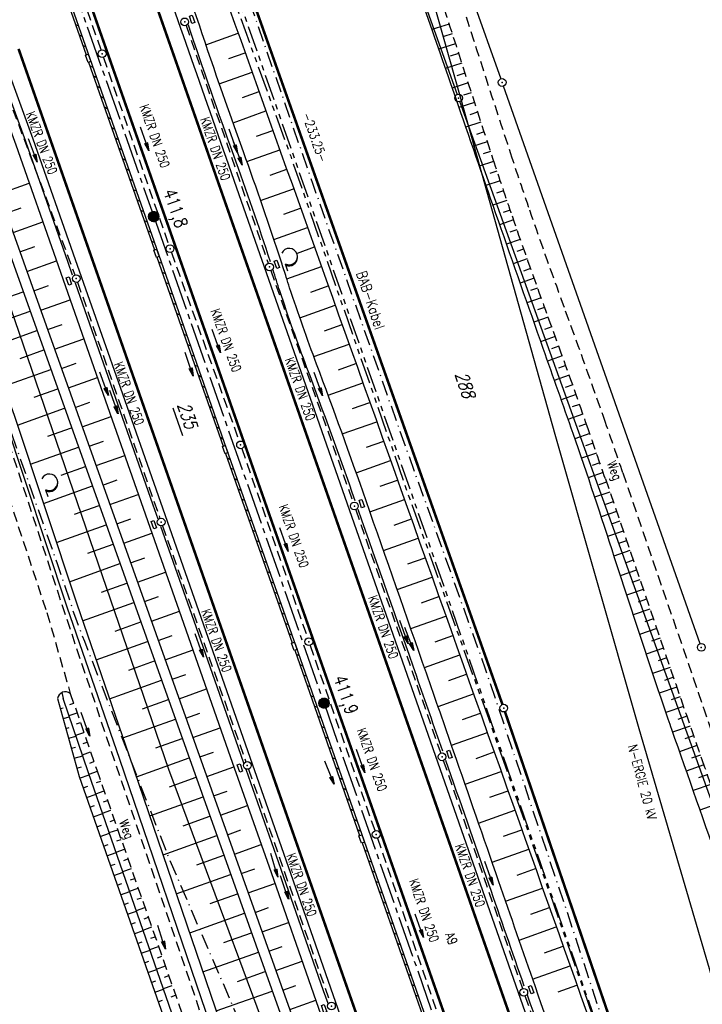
# Model space of a CAD drawing. Extents: x 446740 to 447511, y 442825 to 444215.
# Tile 21 of 94: x 447097 to 447230, y 443316 to 443507. Entities that reach past the tile are written whole.
import ezdxf
from ezdxf.enums import TextEntityAlignment as Align

# ---------------------------------------------------------------- set-up
doc = ezdxf.new("R2010")
doc.units = 0
doc.header["$LTSCALE"] = 2
doc.header["$MEASUREMENT"] = 0
for name, pattern in [('ACAD_ISO03W100', [0.5, 0.25, -0.25]), ('ACHSE', [5.5, 4, -0.5, 0.5, -0.5]), ('AUSGEZOGEN', [0]), ('BAB-FM2', [2.6, 1.5, -0.5, 0.1, -0.5]), ('GESTRICH-X2', [1.5, 1, -0.5]), ('PHANTOMX2', [5, 2.5, -0.5, 0.5, -0.5, 0.5, -0.5]), ('STRICHLINIEX2', [0.5, 0.25, -0.25])]:
    doc.linetypes.add(name, pattern=pattern)
doc.layers.get('0').update_dxf_attribs({"linetype": 'AUSGEZOGEN'})
for name, color, linetype in [('205-ABSTAND', 8, 'AUSGEZOGEN'), ('205-FLSTNR', 8, 'AUSGEZOGEN'), ('205-FLSTNR-BAB', 7, 'AUSGEZOGEN'), ('205-GRENZL', 8, 'AUSGEZOGEN'), ('205-GRENZL-BAB', 7, 'AUSGEZOGEN'), ('205-GRENZP', 8, 'AUSGEZOGEN'), ('205-GRENZP-BAB', 7, 'AUSGEZOGEN'), ('ACHSETOP', 250, 'ACHSE'), ('BAB_FM', 5, 'BAB-FM2'), ('BOESCHG', 250, 'AUSGEZOGEN'), ('DB-Ingenieurbauwerke', 15, 'CONTINUOUS'), ('FBRTOP', 250, 'AUSGEZOGEN'), ('GRABEN', 250, 'AUSGEZOGEN'), ('HEKT_B', 250, 'CONTINUOUS'), ('KANAL', 7, 'GESTRICH-X2'), ('Lichtwellenleiter COLT', 46, 'PHANTOMX2'), ('Lichtwellenleiter GLH', 46, 'PHANTOMX2'), ('MULDE', 250, 'AUSGEZOGEN'), ('PFEIL', 7, 'CONTINUOUS'), ('PFEILTOP', 200, 'AUSGEZOGEN'), ('SCHLITZRINNE', 200, 'AUSGEZOGEN'), ('SCHRIFT', 7, 'AUSGEZOGEN'), ('SCHSYMBOL', 200, 'AUSGEZOGEN'), ('STROMLTG', 4, 'AUSGEZOGEN'), ('TEXTO', 4, 'CONTINUOUS'), ('WALD', 8, 'AUSGEZOGEN'), ('WEG', 250, 'GESTRICH-X2')]:
    doc.layers.add(name, color=color, linetype=linetype)
doc.styles.add('ROMANS', font='romans.shx', dxfattribs={"width": 0.8})

# ---------------------------------------------------------------- blocks, each defined once
blk = doc.blocks.new('*X15')
at = {"color": 0}
for p, q in [((212.23, 257.39), (213.24, 258.4)), ((212.24, 257.33), (213.31, 258.4)), ((212.24, 257.47), (213.17, 258.4)), ((212.24, 257.26), (213.37, 258.39)), ((212.24, 257.55), (213.09, 258.39)), ((212.25, 257.2), (213.43, 258.38)), ((212.26, 257.63), (213, 258.37)), ((212.27, 257.14), (213.49, 258.37)), ((212.28, 257.09), (213.55, 258.35)), ((212.29, 257.73), (212.9, 258.35)), ((212.3, 257.04), (213.6, 258.33)), ((212.32, 256.99), (213.65, 258.31)), ((212.34, 257.86), (212.78, 258.29)), ((212.35, 256.94), (213.69, 258.29)), ((212.37, 256.9), (213.74, 258.26)), ((212.4, 256.85), (213.78, 258.24)), ((212.43, 256.81), (213.83, 258.21)), ((212.46, 256.77), (213.86, 258.18)), ((212.49, 256.73), (213.9, 258.14)), ((212.53, 256.7), (213.94, 258.11)), ((212.56, 256.66), (213.97, 258.07)), ((212.6, 256.63), (214.01, 258.03)), ((212.64, 256.6), (214.04, 257.99)), ((212.68, 256.57), (214.07, 257.95)), ((212.73, 256.54), (214.09, 257.91)), ((212.77, 256.52), (214.12, 257.86)), ((212.82, 256.49), (214.14, 257.82)), ((212.87, 256.47), (214.16, 257.77)), ((212.92, 256.45), (214.18, 257.72)), ((212.97, 256.44), (214.2, 257.66)), ((213.03, 256.42), (214.21, 257.6)), ((213.09, 256.41), (214.22, 257.54)), ((213.16, 256.41), (214.23, 257.48)), ((213.22, 256.4), (214.23, 257.41)), ((213.3, 256.41), (214.23, 257.34)), ((213.38, 256.41), (214.22, 257.26)), ((213.46, 256.43), (214.2, 257.17)), ((213.56, 256.46), (214.18, 257.07)), ((213.69, 256.51), (214.12, 256.95))]:
    blk.add_line(p, q, dxfattribs=at)
blk = doc.blocks.new('SRMAST2')
at = {"color": 0}
blk.add_circle((0, 0), 0.999, dxfattribs=at)
blk.add_point((0, 0), dxfattribs=at)
blk.add_blockref('*X15', (-213.23, -257.4))
blk = doc.blocks.new('GST')
at = {"color": 0}
blk.add_circle((0, 0), 0.75, dxfattribs=at)
blk.add_point((0, 0), dxfattribs=at)
blk = doc.blocks.new('17')
blk.add_lwpolyline([(-0.76, -1.22), (0.75, -1.22), (0.75, -1.8), (-0.76, -1.8)], close=True)
blk.add_blockref('GST', (0, 0))
blk = doc.blocks.new('13')
blk.add_lwpolyline([(0.76, 1.22), (-0.75, 1.22), (-0.75, 1.8), (0.76, 1.8)], close=True)
at = {"rotation": 180}
blk.add_blockref('GST', (0, 0), dxfattribs=at)
blk = doc.blocks.new('PFEIL2')
at = {"color": 0}
for p, q in [((0.88, 0), (-2.4, -0.01)), ((0.88, -0.27), (0.88, 0.28)), ((0.88, 0.28), (2.43, 0.01)), ((0.91, 0.27), (0.88, 0.26)), ((0.97, 0.26), (0.88, 0.25)), ((1.02, 0.25), (0.88, 0.23)), ((1.07, 0.24), (0.88, 0.21)), ((1.13, 0.23), (0.88, 0.19)), ((1.18, 0.22), (0.88, 0.17)), ((1.24, 0.21), (0.88, 0.15)), ((1.29, 0.21), (0.88, 0.14)), ((1.34, 0.2), (0.88, 0.12)), ((1.4, 0.19), (0.88, 0.1)), ((1.45, 0.18), (0.88, 0.08)), ((1.51, 0.17), (0.88, 0.06)), ((1.56, 0.16), (0.88, 0.04)), ((1.61, 0.15), (0.88, 0.02)), ((1.67, 0.14), (0.88, 0.01)), ((1.72, 0.13), (0.88, -0.01)), ((1.78, 0.12), (0.88, -0.03)), ((1.83, 0.11), (0.88, -0.05)), ((1.88, 0.1), (0.88, -0.07)), ((1.94, 0.09), (0.88, -0.09)), ((2.05, 0.08), (0.88, -0.12)), ((1.99, 0.08), (0.88, -0.11)), ((2.1, 0.07), (0.88, -0.14)), ((2.15, 0.06), (0.88, -0.16)), ((2.21, 0.05), (0.88, -0.18)), ((2.26, 0.04), (0.88, -0.2)), ((2.32, 0.03), (0.88, -0.22)), ((2.37, 0.02), (0.88, -0.23)), ((2.42, 0.01), (0.88, -0.25)), ((2.43, 0.01), (0.88, -0.27))]:
    blk.add_line(p, q, dxfattribs=at)
blk = doc.blocks.new('LW')
at = {"color": 0}
blk.add_line((1.18, 0), (2.58, 0), dxfattribs=at)
for centre, radius, start, end in [((0.07, 1.19), 1.6, 312.7202, 226.7249), ((0.17, 1.08), 1.68, 321.1992, 68.9844), ((0.08, 1.13), 1.67, 319.2916, 65.2101)]:
    blk.add_arc(centre, radius, start, end, dxfattribs=at)

msp = doc.modelspace()

# ---------------------------------------------------------------- linework, layer by layer
at = {"layer": '205-FLSTNR-BAB'}
msp.add_line((447127.07, 443431.42), (447128.96, 443426.03), dxfattribs=at)
at = {"layer": '205-GRENZL'}
for p, q in [((447123.57, 443655.7), (447182.24, 443492.21)), ((447154.03, 443598), (447190.69, 443495.22)), ((447229.32, 443385.64), (447191.19, 443493.8)), ((447236.84, 443340.38), (447182.74, 443490.79))]:
    msp.add_line(p, q, dxfattribs=at)
at = {"layer": '205-GRENZL-BAB', "const_width": 0.5, "flags": 128}
for points in [[(447113.59, 443592.28), (447191, 443373.85)], [(447242.08, 443224.34), (447191.49, 443372.43)]]:
    msp.add_lwpolyline(points, dxfattribs=at)
at = {"layer": '205-GRENZL-BAB', "flags": 128}
for points in [[(447126.27, 443361.21), (447058.59, 443558.76)], [(447176.84, 443225.15), (447126.27, 443361.21)]]:
    msp.add_lwpolyline(points, dxfattribs=at)
at = {"layer": 'ACHSETOP', "color": 0}
msp.add_lwpolyline([(447106.84, 443515.68), (447123.36, 443468.49), (447156.39, 443374.1), (447181.17, 443303.31), (447222.46, 443185.33), (447230.72, 443161.73), (447238.98, 443138.14), (447247.24, 443114.54), (447247.53, 443113.71), (447255.36, 443090.9), (447263.19, 443067.15), (447270.72, 443043.32), (447277.96, 443019.39), (447284.9, 442995.37), (447291.54, 442971.27), (447297.88, 442947.08), (447303.92, 442922.83), (447309.66, 442898.49), (447310.78, 442893.51)], dxfattribs=at)
at = {"layer": 'BAB_FM', "flags": 128}
for points in [[(447114.7, 443588.91), (447121.34, 443569.44), (447137.75, 443522.21), (447154.15, 443474.98), (447170.77, 443427.82), (447187.66, 443380.76), (447203.59, 443333.36), (447219.18, 443285.84), (447235.93, 443231.84), (447237.71, 443226.64), (447245.84, 443211.36), (447245.16, 443204.78), (447247.06, 443198.13), (447267.47, 443143.82), (447285.53, 443091.84), (447287.85, 443084.34)], [(447041.09, 443572.53), (447059.62, 443523.41), (447073.19, 443487.89), (447078.81, 443472.96), (447089.52, 443444.22), (447100.85, 443411.87), (447104.63, 443401.17), (447108.16, 443390.66), (447109.91, 443386.11), (447112.79, 443378.7), (447114.65, 443373.89), (447126.29, 443344.06), (447146.09, 443298.15), (447163.6, 443251.32), (447168.8, 443236.26), (447170.93, 443232.91), (447173.17, 443230.78), (447174.5, 443228.82), (447177.14, 443201.34), (447178.75, 443201.5)]]:
    msp.add_lwpolyline(points, dxfattribs=at)
at = {"layer": 'BOESCHG'}
for p, q in [((447180.65, 443505.84), (447177.3, 443504.77)), ((447133.49, 443501.81), (447139.75, 443504.05)), ((447181.26, 443503.94), (447179.61, 443503.41)), ((447181.87, 443502.04), (447178.61, 443500.98)), ((447137.94, 443499.15), (447141.09, 443500.28)), ((447182.49, 443500.13), (447180.87, 443499.61)), ((447183.1, 443498.23), (447179.91, 443497.2)), ((447136.08, 443494.24), (447142.44, 443496.51)), ((447183.72, 443496.33), (447182.14, 443495.82)), ((447184.33, 443494.42), (447181.22, 443493.42)), ((447140.59, 443491.61), (447143.78, 443492.75)), ((447184.95, 443492.52), (447183.42, 443492.02)), ((447185.57, 443490.62), (447182.54, 443489.63)), ((447138.74, 443486.7), (447145.13, 443488.98)), ((447186.19, 443488.72), (447184.69, 443488.23)), ((447186.81, 443486.82), (447183.85, 443485.85)), ((447143.28, 443484.07), (447146.47, 443485.21)), ((447187.43, 443484.91), (447185.97, 443484.44)), ((447188.05, 443483.01), (447185.16, 443482.07)), ((447141.44, 443479.17), (447147.82, 443481.44)), ((447188.67, 443481.11), (447187.25, 443480.65)), ((447189.29, 443479.21), (447186.48, 443478.29)), ((447145.97, 443476.54), (447149.16, 443477.68)), ((447189.92, 443477.31), (447188.53, 443476.85)), ((447190.55, 443475.41), (447187.8, 443474.5)), ((447093.38, 443472.94), (447099.2, 443475.01)), ((447144.1, 443471.62), (447150.5, 443473.91)), ((447191.19, 443473.52), (447189.83, 443473.06)), ((447191.83, 443471.62), (447189.13, 443470.7)), ((447094.72, 443469.17), (447097.62, 443470.2)), ((447148.62, 443468.99), (447151.85, 443470.14)), ((447192.47, 443469.73), (447191.13, 443469.27)), ((447193.13, 443467.84), (447190.45, 443466.91)), ((447096.06, 443465.4), (447101.85, 443467.46)), ((447146.67, 443464.05), (447153.19, 443466.37)), ((447193.78, 443465.95), (447192.45, 443465.49)), ((447194.44, 443464.06), (447191.78, 443463.13)), ((447097.4, 443461.63), (447100.29, 443462.66)), ((447151.23, 443461.43), (447154.54, 443462.61)), ((447195.11, 443462.18), (447193.77, 443461.71)), ((447195.77, 443460.29), (447193.1, 443459.34)), ((447098.75, 443457.86), (447104.5, 443459.91)), ((447149.16, 443456.44), (447155.88, 443458.84)), ((447196.44, 443458.41), (447195.1, 443457.93)), ((447197.12, 443456.52), (447194.43, 443455.56)), ((447100.09, 443454.09), (447102.95, 443455.11)), ((447153.81, 443453.86), (447157.22, 443455.07)), ((447197.8, 443454.64), (447196.45, 443454.15)), ((447088.84, 443450.65), (447098.03, 443453.92)), ((447101.43, 443450.33), (447107.14, 443452.36)), ((447198.48, 443452.76), (447195.76, 443451.77)), ((447151.7, 443448.86), (447158.56, 443451.3)), ((447199.17, 443450.88), (447197.79, 443450.38)), ((447094.78, 443448.52), (447099.37, 443450.15)), ((447199.86, 443449.01), (447197.09, 443447.99)), ((447102.77, 443446.56), (447105.62, 443447.57)), ((447156.47, 443446.31), (447159.91, 443447.54)), ((447200.55, 443447.13), (447199.15, 443446.62)), ((447091.54, 443443.12), (447100.71, 443446.38)), ((447104.11, 443442.79), (447109.79, 443444.81)), ((447201.23, 443445.25), (447198.41, 443444.22)), ((447154.41, 443441.33), (447161.25, 443443.77)), ((447201.92, 443443.37), (447200.5, 443442.86)), ((447097.48, 443440.99), (447102.05, 443442.62)), ((447202.6, 443441.49), (447199.74, 443440.46)), ((447105.45, 443439.02), (447108.28, 443440.03)), ((447159.2, 443438.79), (447162.59, 443440)), ((447203.28, 443439.61), (447201.84, 443439.09)), ((447094.25, 443435.59), (447103.4, 443438.85)), ((447106.8, 443435.25), (447112.44, 443437.26)), ((447203.95, 443437.73), (447201.06, 443436.69)), ((447157.2, 443433.83), (447163.93, 443436.23)), ((447204.62, 443435.84), (447203.17, 443435.33)), ((447100.17, 443433.45), (447104.74, 443435.08)), ((447205.29, 443433.96), (447202.38, 443432.93)), ((447108.14, 443431.48), (447110.95, 443432.49)), ((447161.93, 443431.27), (447165.28, 443432.46)), ((447205.96, 443432.07), (447204.5, 443431.56)), ((447096.91, 443428.04), (447106.08, 443431.31)), ((447109.48, 443427.72), (447115.08, 443429.71)), ((447206.62, 443430.19), (447203.69, 443429.16)), ((447102.79, 443425.9), (447107.42, 443427.54)), ((447159.94, 443426.32), (447166.62, 443428.69)), ((447207.28, 443428.3), (447205.81, 443427.79)), ((447207.93, 443426.41), (447205.01, 443425.39)), ((447099.43, 443420.45), (447108.76, 443423.77)), ((447110.82, 443423.95), (447113.61, 443424.94)), ((447164.63, 443423.74), (447167.96, 443424.93)), ((447208.59, 443424.52), (447207.12, 443424.01)), ((447112.16, 443420.18), (447117.72, 443422.16)), ((447209.24, 443422.63), (447206.31, 443421.62)), ((447105.4, 443418.33), (447110.11, 443420.01)), ((447162.64, 443418.79), (447169.3, 443421.16)), ((447209.89, 443420.74), (447208.42, 443420.23)), ((447210.54, 443418.84), (447207.6, 443417.83)), ((447101.95, 443412.86), (447111.45, 443416.24)), ((447113.51, 443416.41), (447116.28, 443417.4)), ((447167.31, 443416.2), (447170.64, 443417.39)), ((447211.19, 443416.95), (447209.71, 443416.45)), ((447114.85, 443412.64), (447120.37, 443414.61)), ((447211.84, 443415.06), (447208.87, 443414.04)), ((447108, 443410.76), (447112.79, 443412.47)), ((447165.3, 443411.24), (447171.99, 443413.62)), ((447212.49, 443413.17), (447211, 443412.66)), ((447213.14, 443411.28), (447210.14, 443410.25)), ((447104.47, 443405.26), (447114.13, 443408.7)), ((447116.19, 443408.88), (447118.94, 443409.86)), ((447169.97, 443408.66), (447173.33, 443409.85)), ((447213.78, 443409.38), (447212.27, 443408.87)), ((447097.63, 443406.75), (447097.63, 443406.75)), ((447117.53, 443405.11), (447123.02, 443407.06)), ((447214.43, 443407.49), (447211.38, 443406.45)), ((447098.26, 443404.85), (447098.26, 443404.85)), ((447110.6, 443403.2), (447115.47, 443404.93)), ((447167.94, 443403.69), (447174.67, 443406.08)), ((447215.08, 443405.6), (447213.54, 443405.07)), ((447098.89, 443402.95), (447098.89, 443402.95)), ((447215.73, 443403.71), (447212.62, 443402.64)), ((447099.52, 443401.05), (447099.52, 443401.05)), ((447106.99, 443397.67), (447116.81, 443401.17)), ((447118.87, 443401.34), (447121.61, 443402.31)), ((447172.63, 443401.12), (447176.01, 443402.32)), ((447216.38, 443401.82), (447214.8, 443401.28)), ((447100.15, 443399.15), (447100.15, 443399.15)), ((447120.22, 443397.57), (447125.67, 443399.52)), ((447217.03, 443399.93), (447213.85, 443398.83)), ((447100.77, 443397.25), (447100.77, 443397.25)), ((447113.2, 443395.63), (447118.16, 443397.4)), ((447170.58, 443396.14), (447177.35, 443398.55)), ((447217.68, 443398.03), (447216.07, 443397.48)), ((447101.4, 443395.35), (447101.4, 443395.35)), ((447218.32, 443396.14), (447215.08, 443395.03)), ((447102.03, 443393.45), (447102.03, 443393.46)), ((447109.55, 443390.09), (447119.5, 443393.63)), ((447121.56, 443393.8), (447124.28, 443394.77)), ((447175.29, 443393.57), (447178.69, 443394.78)), ((447218.97, 443394.25), (447217.34, 443393.69)), ((447102.65, 443391.55), (447102.65, 443391.56)), ((447122.9, 443390.03), (447128.33, 443391.97)), ((447219.62, 443392.36), (447216.33, 443391.23)), ((447103.21, 443389.63), (447103.21, 443389.63)), ((447115.85, 443388.08), (447120.84, 443389.86)), ((447173.22, 443388.59), (447180.03, 443391.01)), ((447220.27, 443390.47), (447218.61, 443389.9)), ((447103.77, 443387.71), (447103.77, 443387.71)), ((447220.92, 443388.57), (447217.59, 443387.43)), ((447104.33, 443385.79), (447104.33, 443385.79)), ((447112.17, 443382.53), (447122.18, 443386.09)), ((447124.24, 443386.27), (447126.95, 443387.23)), ((447177.95, 443386.03), (447181.37, 443387.24)), ((447221.57, 443386.68), (447219.89, 443386.11)), ((447104.89, 443383.87), (447104.89, 443383.87)), ((447125.58, 443382.5), (447130.98, 443384.42)), ((447222.22, 443384.79), (447218.85, 443383.63)), ((447105.44, 443381.95), (447105.45, 443381.95)), ((447118.5, 443380.53), (447123.52, 443382.32)), ((447175.86, 443381.04), (447182.71, 443383.47)), ((447222.87, 443382.9), (447221.18, 443382.32)), ((447106, 443380.03), (447106, 443380.03)), ((447223.52, 443381.01), (447220.12, 443379.84)), ((447106.56, 443378.11), (447106.56, 443378.11)), ((447114.78, 443374.96), (447124.87, 443378.56)), ((447126.92, 443378.73), (447129.61, 443379.69)), ((447180.61, 443378.48), (447184.05, 443379.7)), ((447224.17, 443379.12), (447222.46, 443378.53)), ((447105.55, 443376.16), (447105.8, 443375)), ((447107.12, 443376.19), (447107.12, 443376.19)), ((447128.27, 443374.96), (447133.62, 443376.87)), ((447224.82, 443377.22), (447221.4, 443376.05)), ((447107.06, 443373.84), (447107.83, 443374.11)), ((447107.76, 443374.3), (447107.77, 443374.3)), ((447121.15, 443372.99), (447126.21, 443374.79)), ((447178.5, 443373.48), (447185.39, 443375.93)), ((447225.47, 443375.33), (447223.75, 443374.74)), ((447105.26, 443373.07), (447105.81, 443373.22)), ((447106.93, 443371.68), (447108.49, 443372.22)), ((447108.42, 443372.41), (447108.42, 443372.41)), ((447129.61, 443371.19), (447132.27, 443372.14)), ((447183.27, 443370.94), (447186.73, 443372.17)), ((447226.12, 443373.44), (447222.69, 443372.26)), ((447105.79, 443371.14), (447107.01, 443371.47)), ((447108.36, 443370.06), (447109.14, 443370.33)), ((447109.07, 443370.52), (447109.08, 443370.52)), ((447117.39, 443367.4), (447127.55, 443371.02)), ((447226.77, 443371.55), (447225.05, 443370.96)), ((447106.32, 443369.21), (447106.98, 443369.39)), ((447108.23, 443367.9), (447109.8, 443368.44)), ((447109.73, 443368.63), (447109.73, 443368.63)), ((447130.95, 443367.43), (447136.26, 443369.32)), ((447181.13, 443365.93), (447188.07, 443368.4)), ((447227.42, 443369.66), (447224, 443368.48)), ((447106.85, 443367.28), (447108.3, 443367.68)), ((447109.66, 443366.28), (447110.45, 443366.55)), ((447110.38, 443366.74), (447110.39, 443366.74)), ((447123.79, 443365.44), (447128.89, 443367.25)), ((447228.07, 443367.77), (447226.37, 443367.18)), ((447107.38, 443365.35), (447108.16, 443365.57)), ((447109.52, 443364.11), (447111.11, 443364.66)), ((447111.04, 443364.85), (447111.04, 443364.85)), ((447132.29, 443363.66), (447134.94, 443364.6)), ((447185.92, 443363.39), (447189.41, 443364.63)), ((447228.73, 443365.88), (447225.32, 443364.69)), ((447107.91, 443363.42), (447109.59, 443363.89)), ((447110.96, 443362.49), (447111.76, 443362.77)), ((447111.7, 443362.96), (447111.7, 443362.96)), ((447119.99, 443359.84), (447130.23, 443363.48)), ((447229.39, 443363.99), (447227.69, 443363.4)), ((447108.44, 443361.5), (447109.34, 443361.74)), ((447110.81, 443360.32), (447112.42, 443360.88)), ((447112.35, 443361.07), (447112.35, 443361.07)), ((447133.63, 443359.89), (447138.91, 443361.77)), ((447183.75, 443358.37), (447190.75, 443360.86)), ((447230.06, 443362.11), (447226.65, 443360.91)), ((447108.99, 443359.57), (447110.84, 443360.22)), ((447112.27, 443358.71), (447113.08, 443359)), ((447113.01, 443359.18), (447113.01, 443359.18)), ((447126.43, 443357.88), (447131.57, 443359.72)), ((447230.72, 443360.22), (447229.01, 443359.62)), ((447109.66, 443357.69), (447110.58, 443358.01)), ((447112.12, 443356.54), (447113.74, 443357.11)), ((447113.67, 443357.29), (447113.67, 443357.3)), ((447134.98, 443356.12), (447137.6, 443357.06)), ((447188.58, 443355.84), (447192.09, 443357.09)), ((447231.39, 443358.33), (447227.97, 443357.13)), ((447110.32, 443355.8), (447112.16, 443356.44)), ((447113.59, 443354.94), (447114.4, 443355.22)), ((447114.33, 443355.41), (447114.33, 443355.41)), ((447122.57, 443352.26), (447132.92, 443355.95)), ((447110.98, 443353.91), (447111.9, 443354.23)), ((447113.43, 443352.76), (447115.06, 443353.33)), ((447114.99, 443353.52), (447114.99, 443353.52)), ((447136.32, 443352.35), (447141.56, 443354.22)), ((447186.38, 443350.82), (447193.42, 443353.32)), ((447232.72, 443354.56), (447229.29, 443353.35)), ((447111.64, 443352.03), (447113.47, 443352.67)), ((447114.9, 443351.16), (447115.72, 443351.44)), ((447115.65, 443351.63), (447115.65, 443351.63)), ((447129.06, 443350.33), (447134.26, 443352.18)), ((447112.3, 443350.14), (447113.21, 443350.46)), ((447114.74, 443348.98), (447116.38, 443349.56)), ((447116.31, 443349.74), (447116.31, 443349.74)), ((447137.66, 443348.58), (447140.27, 443349.51)), ((447191.23, 443348.29), (447194.76, 443349.55)), ((447112.96, 443348.25), (447114.78, 443348.89)), ((447116.22, 443347.38), (447117.04, 443347.67)), ((447116.97, 443347.85), (447116.97, 443347.86)), ((447125.16, 443344.69), (447135.6, 443348.41)), ((447113.63, 443346.36), (447114.53, 443346.68)), ((447116.05, 443345.2), (447117.7, 443345.78)), ((447117.63, 443345.97), (447117.63, 443345.97)), ((447139, 443344.82), (447144.21, 443346.67)), ((447189, 443343.26), (447196.1, 443345.78)), ((447114.29, 443344.48), (447116.09, 443345.11)), ((447117.53, 443343.6), (447118.36, 443343.89)), ((447118.29, 443344.08), (447118.29, 443344.08)), ((447131.7, 443342.77), (447136.94, 443344.64)), ((447114.95, 443342.59), (447115.85, 443342.9)), ((447117.37, 443341.43), (447119.02, 443342)), ((447118.95, 443342.19), (447118.95, 443342.19)), ((447140.34, 443341.05), (447142.94, 443341.97)), ((447193.87, 443340.74), (447197.44, 443342.01)), ((447115.61, 443340.7), (447117.4, 443341.33)), ((447118.85, 443339.83), (447119.68, 443340.12)), ((447119.61, 443340.3), (447119.61, 443340.3)), ((447127.74, 443337.12), (447138.28, 443340.87)), ((447116.27, 443338.81), (447117.16, 443339.13)), ((447118.68, 443337.65), (447120.34, 443338.23)), ((447120.27, 443338.42), (447120.27, 443338.42)), ((447141.69, 443337.28), (447146.86, 443339.12)), ((447191.61, 443335.7), (447198.78, 443338.24)), ((447116.93, 443336.93), (447118.71, 443337.55)), ((447120.16, 443336.05), (447121, 443336.34)), ((447120.93, 443336.53), (447120.93, 443336.53)), ((447134.33, 443335.22), (447139.63, 443337.11)), ((447117.6, 443335.04), (447118.48, 443335.35)), ((447119.99, 443333.87), (447121.66, 443334.45)), ((447121.59, 443334.64), (447121.59, 443334.64)), ((447143.03, 443333.51), (447145.6, 443334.43)), ((447196.52, 443333.2), (447200.11, 443334.47)), ((447118.26, 443333.15), (447120.02, 443333.77)), ((447121.48, 443332.27), (447122.32, 443332.56)), ((447122.25, 443332.75), (447122.25, 443332.75)), ((447130.33, 443329.55), (447140.97, 443333.34)), ((447118.92, 443331.26), (447119.8, 443331.57)), ((447121.3, 443330.09), (447122.98, 443330.68)), ((447122.91, 443330.86), (447122.91, 443330.86)), ((447144.37, 443329.74), (447149.5, 443331.57)), ((447194.24, 443328.14), (447201.45, 443330.7)), ((447119.58, 443329.38), (447121.33, 443329.99)), ((447122.8, 443328.49), (447123.64, 443328.79)), ((447123.57, 443328.97), (447123.57, 443328.98)), ((447136.96, 443327.67), (447142.31, 443329.57)), ((447120.24, 443327.49), (447121.11, 443327.8)), ((447122.61, 443326.31), (447124.3, 443326.9)), ((447124.23, 443327.09), (447124.23, 443327.09)), ((447145.71, 443325.98), (447148.26, 443326.88)), ((447199.17, 443325.65), (447202.79, 443326.93)), ((447120.9, 443325.6), (447122.64, 443326.21)), ((447124.11, 443324.72), (447124.96, 443325.01)), ((447124.89, 443325.2), (447124.89, 443325.2)), ((447132.91, 443321.98), (447143.65, 443325.8)), ((447121.57, 443323.71), (447122.43, 443324.02)), ((447123.92, 443322.53), (447125.62, 443323.12)), ((447125.55, 443323.31), (447125.55, 443323.31)), ((447147.05, 443322.21), (447152.14, 443324.02)), ((447196.86, 443320.59), (447204.13, 443323.16)), ((447122.23, 443321.83), (447123.95, 443322.43)), ((447125.43, 443320.94), (447126.28, 443321.24)), ((447126.21, 443321.42), (447126.21, 443321.42)), ((447139.6, 443320.11), (447144.99, 443322.03)), ((447122.89, 443319.94), (447123.75, 443320.24)), ((447123.55, 443318.05), (447125.26, 443318.65)), ((447125.23, 443318.75), (447126.94, 443319.35)), ((447126.87, 443319.54), (447126.87, 443319.54)), ((447148.39, 443318.44), (447150.93, 443319.34)), ((447201.82, 443318.1), (447205.46, 443319.39)), ((447126.74, 443317.16), (447127.6, 443317.46)), ((447127.53, 443317.65), (447127.53, 443317.65)), ((447135.5, 443314.4), (447146.34, 443318.26)), ((447124.21, 443316.16), (447125.07, 443316.46)), ((447128.19, 443315.76), (447128.19, 443315.76)), ((447149.74, 443314.67), (447154.78, 443316.47))]:
    msp.add_line(p, q, dxfattribs=at)
at = {"layer": 'BOESCHG', "flags": 128}
for points in [[(447076.72, 443674.12, -0.002163), (447086.87, 443651.38, -0.01767), (447088.01, 443648.54, -0.000309), (447121.4, 443555.37, -0.000291), (447156.81, 443456.23, -0.000309), (447195.42, 443347.7, -0.000344), (447229.95, 443250.24, -0.017495), (447230.75, 443247.7, -0.001936), (447237.05, 443224.57)], [(447158.76, 443561.89, -0.004163), (447163.82, 443548.07, -0.010879), (447165.6, 443542.73, -0.003283), (447173.74, 443515.7, 0.011325), (447176.22, 443507.91, 0.000699), (447182.38, 443490.07, 0.000557), (447190.17, 443467.71, 0.000586), (447198.85, 443442.97, -0.000879), (447204.63, 443426.49, -0.005938), (447212.7, 443402.38, 0.004576), (447223.1, 443371.06, 0.001772), (447223.79, 443369.06, 0.000129), (447233.42, 443341.59, 0.006331), (447235.81, 443335.04, 0.002745), (447241.6, 443320.03)]]:
    msp.add_lwpolyline(points, format="xyb", dxfattribs=at)
for points in [[(447061.07, 443559.64), (447071.86, 443527.41), (447149.23, 443310.13), (447155.69, 443292.92), (447173.13, 443238.45), (447175.96, 443235.12)], [(447104.72, 443374.99), (447108.89, 443359.87), (447126.91, 443308.48), (447134.48, 443285.68), (447151.37, 443235.82)]]:
    msp.add_lwpolyline(points, dxfattribs=at)
at = {"layer": 'BOESCHG'}
msp.add_lwpolyline([(447062.64, 443560.93), (447063.01, 443559.76), (447073.75, 443528.05), (447151.12, 443310.8), (447157.57, 443293.63), (447175.98, 443239.39), (447177.71, 443236.56)], dxfattribs=at)
msp.add_arc((447106.24, 443374.79), 1.53, 52.2521, 172.3716, dxfattribs=at)
at = {"layer": 'DB-Ingenieurbauwerke', "linetype": 'ACAD_ISO03W100'}
for centre, major_axis, start_param, end_param in [((432612.54, 439385.81), (-3603.02, 14560.85), -1.563139, -1.537591), ((432617.34, 439386.46), (-3602.04, 14555.89), -1.563155, -1.537607), ((432600.7, 439382.48), (-3603.4, 14560.75), -1.563165, -1.537617)]:
    msp.add_ellipse(centre, major_axis=major_axis, ratio=1, start_param=start_param, end_param=end_param, dxfattribs=at)
at = {"layer": 'DB-Ingenieurbauwerke', "linetype": 'STRICHLINIEX2'}
for major_axis, start_param, end_param in [((-3604.72, 14567.69), -1.56314, -1.537591), ((-3605.04, 14568.84), -1.563142, -1.537593), ((-3601.83, 14553.88), -1.563174, -1.537625)]:
    msp.add_ellipse((432606.62, 439384.14), major_axis=major_axis, ratio=1, start_param=start_param, end_param=end_param, dxfattribs=at)
at = {"layer": 'FBRTOP', "color": 0, "const_width": 0.5}
for points in [[(447118.97, 443523.41, 0), (447120.06, 443520.3, 0.000001), (447128.32, 443496.71, -0.000001), (447136.57, 443473.11), (447169.61, 443378.72), (447194.38, 443307.94), (447235.68, 443189.95, 0.000007), (447239.8, 443178.15, -0.000007), (447243.93, 443166.36), (447252.19, 443142.76, -0.000006), (447256.32, 443130.96, 0.000022), (447260.45, 443119.16, 0.000245), (447260.49, 443119.05, -0.000037), (447260.75, 443118.3, -0.001706), (447263.81, 443109.5, -0.001063), (447268.63, 443095.36, -0.001991), (447272.09, 443084.99, -0.001529), (447276.51, 443071.45, -0.001558), (447280.34, 443059.48, -0.001554), (447284.1, 443047.45, -0.001558)], [(447097.14, 443501.03, 0.000001), (447101.89, 443487.46, -0.000001), (447110.15, 443463.86), (447143.18, 443369.48), (447167.95, 443298.69), (447209.25, 443180.7, 0.000007), (447213.38, 443168.9, -0.000007), (447217.51, 443157.11), (447225.76, 443133.51, -0.000006), (447229.89, 443121.71, 0.000024), (447234.02, 443109.91, 0.00024), (447234.06, 443109.81, -0.000035), (447234.3, 443109.11, -0.001704), (447237.33, 443100.4, -0.001064), (447242.09, 443086.43, -0.001991), (447245.51, 443076.2, -0.001529), (447249.86, 443062.85, -0.001558), (447253.64, 443051.04, -0.001554)]]:
    msp.add_lwpolyline(points, format="xyb", dxfattribs=at)
at = {"layer": 'FBRTOP', "color": 0, "const_width": 0.5, "flags": 128}
msp.add_lwpolyline([(447054.23, 443672.01, -0.000058), (447059.15, 443657.98, -0.000209), (447060.51, 443654.1), (447076.91, 443607.23, -0.00001), (447085.11, 443583.76, 0.00012), (447093.32, 443560.29, 0.000417), (447101.43, 443537.18, -0.000045), (447109.54, 443514.08, -0.00001), (447124.64, 443471.03, -0.000095), (447126.18, 443466.66, -0.000016), (447129.92, 443455.97, -0.000005), (447142.61, 443419.74, -0.000002), (447150.9, 443396.08, 0.000002), (447159.19, 443372.42, 0.000036), (447167.39, 443349.02, -0.000032), (447175.58, 443325.62, -0.000186), (447183.81, 443302.1, 0.000047), (447192.04, 443278.58, 0.000085), (447192.14, 443278.31, 0), (447208.43, 443231.8, 0.000395), (447209.64, 443228.37, 0.000103), (447214.26, 443215.27)], format="xyb", dxfattribs=at)
at = {"layer": 'FBRTOP', "color": 0, "flags": 128}
msp.add_lwpolyline([(447041.12, 443647.93), (447049.5, 443624.23), (447057.64, 443600.76), (447065.84, 443577.21), (447074.08, 443553.72), (447082.36, 443530.36), (447091.33, 443507.06), (447099.91, 443483.61), (447108.15, 443460.15), (447116.43, 443436.52), (447124.64, 443413.08), (447132.94, 443389.49), (447141.15, 443366.03), (447149.45, 443342.39), (447157.67, 443318.88), (447165.87, 443295.39), (447174.16, 443271.82), (447182.37, 443248.37)], dxfattribs=at)
at = {"layer": 'FBRTOP', "color": 0}
for points in [[(447121.6, 443524.97, 0), (447122.89, 443521.3, 0.000001), (447131.15, 443497.7, -0.000001), (447139.41, 443474.1), (447172.44, 443379.72), (447197.21, 443308.93), (447223.28, 443234.83, 0.000007)], [(447237.58, 443193.59), (447238.51, 443190.94, 0.000007), (447242.64, 443179.15, -0.000007), (447246.77, 443167.35), (447255.02, 443143.75, -0.000006), (447259.15, 443131.95, 0.000022), (447263.28, 443120.15, 0.000246), (447263.32, 443120.04, -0.000037), (447263.59, 443119.28, -0.001707), (447266.64, 443110.48, -0.001063), (447271.47, 443096.32, -0.001991), (447274.94, 443085.93, -0.001529), (447279.37, 443072.38, -0.001558), (447283.2, 443060.38, -0.001554), (447286.96, 443048.34, -0.001558)]]:
    msp.add_lwpolyline(points, format="xyb", dxfattribs=at)
at = {"layer": 'GRABEN', "flags": 128}
msp.add_lwpolyline([(447157.96, 443220.26), (447152.95, 443236.28), (447136.31, 443286.33), (447128.57, 443309.13), (447110.72, 443360.58), (447105.8, 443375)], dxfattribs=at)
at = {"layer": 'KANAL'}
for p, q in [((447100.5, 443536.78), (447113.12, 443500.81)), ((447129.62, 443505.56), (447145.56, 443459.44)), ((447090.78, 443503.28), (447108.06, 443457.19)), ((447113.59, 443499.38), (447126.28, 443462.97)), ((447126.78, 443461.56), (447139.94, 443424.91)), ((447146.06, 443458.03), (447162.03, 443413.03)), ((447108.59, 443455.75), (447124.56, 443409.94)), ((447140.44, 443423.5), (447153.19, 443386.75)), ((447162.53, 443411.62), (447179.03, 443364.41)), ((447125.06, 443408.53), (447141.25, 443362.72)), ((447153.69, 443385.31), (447166.25, 443349.34)), ((447179.53, 443362.97), (447194.88, 443318.72)), ((447141.75, 443361.31), (447157.56, 443316.06)), ((447166.75, 443347.91), (447179.19, 443311.59)), ((447195.37, 443317.31), (447211.84, 443270.66))]:
    msp.add_line(p, q, dxfattribs=at)
at = {"layer": 'Lichtwellenleiter COLT', "flags": 128}
msp.add_lwpolyline([(447064.42, 443864.57), (447068.91, 443847.52), (447072.67, 443839.81), (447077.26, 443813.73), (447077.84, 443780.36), (447075.72, 443742.94), (447074.53, 443724.68), (447075.39, 443709.36), (447080.92, 443680.16), (447086.78, 443661.15), (447091.97, 443646.45), (447103.37, 443614.36), (447120.37, 443564.47), (447134.53, 443522.63), (447135.95, 443518.73), (447149.92, 443480.21), (447172.73, 443414.51), (447188.84, 443369.58), (447210.94, 443306.43), (447229.77, 443252.99), (447235.06, 443236.42), (447240.37, 443221.29), (447249.63, 443193.81), (447256.61, 443173.59), (447271.46, 443133.27), (447287.88, 443081.86), (447309.84, 443012.75), (447321.17, 442970.28), (447336.85, 442908.82), (447338.17, 442903.1)], dxfattribs=at)
at = {"layer": 'Lichtwellenleiter GLH', "flags": 128}
msp.add_lwpolyline([(447115.33, 443580.92), (447115.33, 443580.92), (447157.01, 443461.57), (447157.01, 443461.57), (447199.44, 443339.94), (447220.25, 443280.3), (447229.9, 443252.13), (447256.63, 443174.51), (447265.31, 443151.83), (447279.09, 443111.84), (447290.99, 443072.43), (447309.84, 443012.75), (447312.7, 443003.91), (447321.36, 442972.16), (447331.73, 442933.43), (447338.83, 442903.33)], dxfattribs=at)
at = {"layer": 'MULDE'}
for points in [[(447066.1, 443565.8), (447070.75, 443552.54), (447079.05, 443529.14), (447088.03, 443505.82), (447096.59, 443482.42), (447104.82, 443458.98), (447113.1, 443435.36), (447121.31, 443411.91), (447129.61, 443388.33), (447137.82, 443364.86), (447146.12, 443341.22), (447154.34, 443317.71), (447162.55, 443294.22), (447170.83, 443270.65), (447179.04, 443247.22), (447183.65, 443232.73)], [(447051.04, 443549.41), (447063.07, 443515.47), (447075.43, 443482.06), (447094.39, 443429.28), (447106.51, 443392.76), (447116.73, 443363.21), (447134.37, 443311.52), (447142.12, 443287.55), (447158.43, 443239.19), (447161.37, 443227.77)], [(447124.65, 443408.46), (447131.5, 443388.99), (447139.71, 443365.52), (447140.76, 443362.54)]]:
    msp.add_lwpolyline(points, dxfattribs=at)
at = {"layer": 'MULDE', "flags": 128}
msp.add_lwpolyline([(447052.93, 443550.07), (447064.95, 443516.15), (447077.31, 443482.75), (447096.28, 443429.94), (447108.41, 443393.4), (447118.62, 443363.86), (447136.27, 443312.15), (447144.02, 443288.17), (447160.35, 443239.76), (447164.89, 443222.47)], dxfattribs=at)
at = {"layer": 'MULDE'}
for points in [[(447073.68, 443550.27), (447080.93, 443529.83), (447089.9, 443506.52), (447098.47, 443483.1), (447106.71, 443459.65, -0.000131), (447106.71, 443459.64), (447107.56, 443457.21, -0.000068)], [(447229.68, 443230.19, -0.006909), (447227.86, 443232.95, -0.053951), (447227.77, 443233.14, -0.006903), (447223.75, 443244.56, 0.005481), (447218.7, 443259.02, 0.000172), (447215.34, 443268.32, -0.000682), (447214.49, 443270.66, -0.001269), (447206.52, 443293.04, -0.001093), (447197.39, 443319.06, -0.000529), (447190.25, 443339.63, 0.000433), (447181.53, 443364.77, 0.000317), (447176.24, 443379.93, 0.000144), (447164.55, 443413.36, 0.005502), (447154.94, 443439.88, -0.009853), (447149.72, 443454.69, -0.003227), (447149.07, 443456.72, 0.002242), (447148.12, 443459.66, 0.008037), (447140.77, 443481.04, -0.006529), (447131.66, 443507.26, -0.002662), (447124.81, 443528.2, 0.00327)], [(447229.68, 443230.19, -0.006909), (447227.86, 443232.95, -0.053951), (447227.77, 443233.14, -0.006903), (447223.75, 443244.56, 0.005481), (447218.7, 443259.02, 0.000172), (447215.34, 443268.32, -0.000682), (447214.49, 443270.66, -0.001269), (447206.52, 443293.04, -0.001093), (447197.39, 443319.06, -0.000529), (447190.25, 443339.63, 0.000433), (447181.53, 443364.77, 0.000317), (447176.24, 443379.93, 0.000144), (447164.55, 443413.36, 0.005502), (447154.94, 443439.88, -0.009853), (447149.72, 443454.69, -0.003227), (447149.07, 443456.72, 0.002242), (447148.12, 443459.66, 0.008037), (447140.77, 443481.04, -0.006529), (447131.66, 443507.26, -0.002662), (447124.81, 443528.2, 0.00327)], [(447146, 443459.72, 0.007782), (447138.89, 443480.36, -0.006283), (447130.09, 443505.63, -0.002662)], [(447162.44, 443413.36, 0.005366), (447153.07, 443439.18, -0.009853), (447147.82, 443454.06, -0.003227), (447147.16, 443456.11, 0.001542), (447146.52, 443458.13, 0.008037)], [(447108.11, 443455.64), (447114.99, 443436.02, -0.000068), (447114.99, 443436.02), (447123.2, 443412.57), (447124.14, 443409.89)], [(447179.42, 443364.76, 0.000303), (447174.36, 443379.27, 0.000139), (447163.03, 443411.65, 0.005502)], [(447195.23, 443319.19, -0.000508), (447188.36, 443338.98, 0.000413), (447180.03, 443362.99, 0.000317)], [(447141.2, 443361.27), (447148.01, 443341.88), (447156.23, 443318.37, -0.000102), (447156.23, 443318.37), (447157.1, 443315.89)], [(447212.25, 443270.99, -0.001212), (447204.64, 443292.37, -0.001054), (447195.83, 443317.47, -0.000529)]]:
    msp.add_lwpolyline(points, format="xyb", dxfattribs=at)
at = {"layer": 'SCHLITZRINNE'}
for p, q in [((447108.17, 443505.78), (447108.74, 443505.5)), ((447108.87, 443503.78), (447109.44, 443503.5)), ((447109.57, 443501.78), (447110.14, 443501.5)), ((447110.84, 443499.5), (447110.84, 443499.5)), ((447110.97, 443497.77), (447111.54, 443497.5)), ((447111.67, 443495.77), (447112.25, 443495.49)), ((447112.37, 443493.77), (447112.95, 443493.49)), ((447113.07, 443491.77), (447113.65, 443491.49)), ((447113.78, 443489.76), (447114.35, 443489.49)), ((447114.48, 443487.76), (447115.05, 443487.48)), ((447115.18, 443485.76), (447115.75, 443485.48)), ((447115.88, 443483.75), (447116.46, 443483.48)), ((447116.58, 443481.75), (447117.16, 443481.47)), ((447117.28, 443479.75), (447117.86, 443479.47)), ((447117.99, 443477.75), (447118.56, 443477.47)), ((447118.69, 443475.74), (447119.26, 443475.47)), ((447119.39, 443473.74), (447119.97, 443473.46)), ((447120.09, 443471.74), (447120.67, 443471.46)), ((447120.79, 443469.73), (447121.37, 443469.46)), ((447121.5, 443467.73), (447122.07, 443467.45)), ((447122.2, 443465.73), (447122.77, 443465.45)), ((447122.9, 443463.73), (447123.48, 443463.45)), ((447124.3, 443459.72), (447124.88, 443459.44)), ((447125, 443457.72), (447125.58, 443457.44)), ((447125.7, 443455.72), (447126.28, 443455.44)), ((447126.41, 443453.71), (447126.98, 443453.44)), ((447127.11, 443451.71), (447127.68, 443451.44)), ((447127.81, 443449.71), (447128.38, 443449.43)), ((447128.51, 443447.71), (447129.08, 443447.43)), ((447129.21, 443445.71), (447129.78, 443445.43)), ((447129.91, 443443.7), (447130.48, 443443.43)), ((447130.61, 443441.7), (447131.19, 443441.42)), ((447131.31, 443439.7), (447131.89, 443439.42)), ((447132.01, 443437.7), (447132.59, 443437.42)), ((447132.71, 443435.69), (447133.29, 443435.42)), ((447133.41, 443433.69), (447133.99, 443433.41)), ((447134.11, 443431.69), (447134.69, 443431.41)), ((447134.81, 443429.69), (447135.39, 443429.41)), ((447135.52, 443427.69), (447136.09, 443427.41)), ((447136.22, 443425.68), (447136.79, 443425.41)), ((447137.62, 443421.68), (447138.2, 443421.4)), ((447138.32, 443419.67), (447138.9, 443419.4)), ((447139.03, 443417.67), (447139.6, 443417.39)), ((447139.73, 443415.67), (447140.31, 443415.39)), ((447140.43, 443413.66), (447141.01, 443413.39)), ((447141.14, 443411.66), (447141.71, 443411.38)), ((447141.84, 443409.66), (447142.42, 443409.38)), ((447142.54, 443407.65), (447143.12, 443407.38)), ((447143.25, 443405.65), (447143.82, 443405.37)), ((447143.95, 443403.65), (447144.53, 443403.37)), ((447144.65, 443401.64), (447145.23, 443401.36)), ((447145.36, 443399.64), (447145.93, 443399.36)), ((447146.06, 443397.64), (447146.64, 443397.36)), ((447146.76, 443395.63), (447147.34, 443395.35)), ((447147.47, 443393.63), (447148.04, 443393.35)), ((447148.17, 443391.62), (447148.75, 443391.35)), ((447148.87, 443389.62), (447149.45, 443389.34)), ((447149.58, 443387.62), (447150.15, 443387.34)), ((447150.98, 443383.61), (447151.56, 443383.33)), ((447151.68, 443381.61), (447152.26, 443381.33)), ((447152.38, 443379.61), (447152.96, 443379.33)), ((447153.08, 443377.61), (447153.66, 443377.33)), ((447153.78, 443375.6), (447154.36, 443375.33)), ((447154.48, 443373.6), (447155.06, 443373.33)), ((447155.18, 443371.6), (447155.76, 443371.32)), ((447155.88, 443369.6), (447156.46, 443369.32)), ((447156.58, 443367.6), (447157.16, 443367.32)), ((447157.28, 443365.59), (447157.86, 443365.32)), ((447157.98, 443363.59), (447158.56, 443363.32)), ((447158.68, 443361.59), (447159.26, 443361.31)), ((447159.38, 443359.59), (447159.96, 443359.31)), ((447160.08, 443357.59), (447160.66, 443357.31)), ((447160.78, 443355.59), (447161.36, 443355.31)), ((447161.48, 443353.58), (447162.06, 443353.31)), ((447162.18, 443351.58), (447162.76, 443351.3)), ((447162.88, 443349.58), (447163.46, 443349.3)), ((447164.28, 443345.58), (447164.86, 443345.3)), ((447164.98, 443343.57), (447165.56, 443343.3)), ((447165.69, 443341.57), (447166.26, 443341.29)), ((447166.39, 443339.57), (447166.96, 443339.29)), ((447167.09, 443337.57), (447167.66, 443337.29)), ((447167.79, 443335.56), (447168.36, 443335.29)), ((447168.49, 443333.56), (447169.07, 443333.28)), ((447169.19, 443331.56), (447169.77, 443331.28)), ((447169.89, 443329.56), (447170.47, 443329.28)), ((447170.59, 443327.55), (447171.17, 443327.28)), ((447171.3, 443325.55), (447171.87, 443325.27)), ((447172, 443323.55), (447172.57, 443323.27)), ((447172.7, 443321.55), (447173.27, 443321.27)), ((447173.4, 443319.54), (447173.97, 443319.27)), ((447174.1, 443317.54), (447174.68, 443317.26))]:
    msp.add_line(p, q, dxfattribs=at)
at = {"layer": 'SCHLITZRINNE', "flags": 128}
for points in [[(447052.69, 443665.53), (447068.14, 443621.46), (447084.44, 443574.94), (447097.86, 443536.64), (447110.97, 443499.15), (447124.26, 443461.21), (447137.5, 443423.38), (447150.93, 443385.13), (447164.08, 443347.54), (447177.2, 443310.06), (447190.28, 443272.75), (447208.43, 443220.88)], [(447097.66, 443535.83), (447110.24, 443499.86)], [(447110.73, 443498.44), (447123.49, 443462.03)], [(447123.99, 443460.61), (447136.82, 443423.96)], [(447137.31, 443422.55), (447150.22, 443385.79)], [(447150.72, 443384.37), (447163.29, 443348.4)], [(447163.79, 443346.98), (447176.46, 443310.81)]]:
    msp.add_lwpolyline(points, dxfattribs=at)
at = {"layer": 'SCHSYMBOL'}
for points in [[(447110.66, 443500.01), (447111.16, 443498.59), (447110.61, 443498.4), (447110.11, 443499.82)], [(447123.92, 443462.18), (447124.42, 443460.76), (447123.87, 443460.57), (447123.37, 443461.99)], [(447137.24, 443424.11), (447137.74, 443422.7), (447137.19, 443422.5), (447136.69, 443423.92)], [(447150.65, 443385.94), (447151.15, 443384.52), (447150.6, 443384.33), (447150.1, 443385.75)], [(447163.72, 443348.55), (447164.22, 443347.13), (447163.67, 443346.94), (447163.17, 443348.36)]]:
    msp.add_lwpolyline(points, close=True, dxfattribs=at)
at = {"layer": 'STROMLTG', "flags": 128}
msp.add_lwpolyline([(447063.14, 444009.46), (447076.1, 443929.08), (447088.69, 443850.85), (447098.59, 443788.78), (447119.94, 443713.69), (447137.3, 443652.55), (447149.05, 443610.87), (447165.81, 443551.77), (447182.94, 443491.25), (447201.14, 443426.26), (447217.47, 443369.19), (447234.5, 443310.94)], dxfattribs=at)
at = {"layer": 'WEG', "flags": 128}
msp.add_lwpolyline([(447016.66, 443628.7), (447017.56, 443627.3), (447024.22, 443616.4), (447029.72, 443602.93), (447062.41, 443515.36), (447074.9, 443481.42), (447093.73, 443429.14), (447105.78, 443392.47), (447115.76, 443362.82), (447133.47, 443310.91), (447141.52, 443287.34), (447157.92, 443238.51)], dxfattribs=at)
at = {"layer": 'WEG'}
for points in [[(447021.1, 443615.09), (447042.04, 443563.36), (447048.03, 443546.73), (447059.63, 443514.5), (447072.03, 443479.75), (447090.49, 443428.34), (447102.62, 443391.68), (447107.17, 443376)], [(447107.17, 443376), (447112.32, 443361.16), (447130.24, 443309.88), (447137.99, 443286.91), (447154.56, 443236.78)]]:
    msp.add_lwpolyline(points, dxfattribs=at)
for points in [[(447240.78, 443340.64, 0.024406), (447233.06, 443364.34, -0.001892), (447229.93, 443373.35, -0.000226), (447214.35, 443418.78, 0.001055), (447210.99, 443428.52, 0.004739), (447203.24, 443450.16, -0.005196), (447196.24, 443469.79, -0.003966), (447192.55, 443480.75, -0.001494), (447183.04, 443510.1, -0.008182), (447176.72, 443530.96, 0.012626), (447172.43, 443544.68, 0.009288), (447172.02, 443545.81, 0.00045), (447164.17, 443566.27, 0.00853), (447160.02, 443576.54, 0.03539), (447152, 443593.48)], [(447238.06, 443339.48, -0.00072), (447229.69, 443363.16, -0.001892), (447226.55, 443372.18, -0.000226), (447210.96, 443417.62, 0.001055), (447207.61, 443427.34, 0.004739), (447199.88, 443448.93, -0.005196), (447192.86, 443468.62, -0.003966), (447189.15, 443479.64, -0.001494), (447179.63, 443509, -0.008182), (447173.28, 443529.97, 0.012626), (447169.04, 443543.53, 0.009288), (447168.68, 443544.53, 0.00045), (447160.83, 443564.98, 0.00853)]]:
    msp.add_lwpolyline(points, format="xyb", dxfattribs=at)

# ---------------------------------------------------------------- block references
at = {"layer": '205-GRENZP', "rotation": 289.2892292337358}
for p in [(447190.94, 443494.51), (447182.49, 443491.5), (447229.57, 443384.93)]:
    msp.add_blockref('GST', p, dxfattribs=at)
at = {"layer": '205-GRENZP-BAB', "rotation": 289.2892292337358}
msp.add_blockref('GST', (447191.25, 443373.14), dxfattribs=at)
at = {"layer": 'HEKT_B'}
for p in [(447123.36, 443468.49), (447156.39, 443374.1)]:
    msp.add_blockref('SRMAST2', p, dxfattribs=at)
at = {"layer": 'PFEIL'}
for p, rotation in [((447121.58, 443483.55), 289.1698999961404), ((447138.81, 443483.16), 289.0764000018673), ((447099.91, 443481.31), 290.5647999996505), ((447135.5, 443444.33), 289.7853000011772), ((447155.27, 443436.02), 289.551000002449), ((447115.62, 443432.52), 289.2186999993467), ((447148.61, 443405.84), 289.1252999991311), ((447171.89, 443387.89), 289.2674999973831), ((447132.21, 443385.29), 289.4841000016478), ((447163.51, 443362.87), 289.2586000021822), ((447188.37, 443341.1), 289.1334999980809), ((447148.72, 443338.35), 289.2731000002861), ((447174.88, 443330.91), 288.9052000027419)]:
    msp.add_blockref('PFEIL2', p, dxfattribs=dict(at, rotation=rotation))
at = {"layer": 'PFEILTOP'}
for p, rotation in [((447139.67, 443480.75), 290.687719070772), ((447130.24, 443439.87), 288.4382740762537), ((447113.72, 443436.09), 290.4657922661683), ((447172.92, 443386.56), 291.3010965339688), ((447110.12, 443370.01), 289.4435840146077), ((447157.45, 443360.61), 291.8046863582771), ((447146.74, 443342.67), 286.4631636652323), ((447124.88, 443328.69), 288.0373410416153)]:
    msp.add_blockref('PFEIL2', p, dxfattribs=dict(at, rotation=rotation))
at = {"layer": 'SCHSYMBOL'}
for name, p, rotation in [('13', (447129.37, 443506.27), 289.2892), ('GST', (447113.36, 443500.1), 289.2891999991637), ('GST', (447126.52, 443462.26), 289.2891999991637), ('13', (447145.81, 443458.72), 289.2892), ('17', (447108.33, 443456.47), 289.2892), ('GST', (447140.2, 443424.21), 289.2891999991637), ('13', (447162.28, 443412.34), 289.2892), ('17', (447124.8, 443409.23), 289.2892), ('GST', (447153.44, 443386.03), 289.2891999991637), ('13', (447179.29, 443363.69), 289.2892), ('17', (447141.51, 443362.02), 289.2892), ('GST', (447166.51, 443348.63), 289.2891999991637), ('13', (447195.14, 443318.01), 289.2892), ('17', (447157.83, 443315.35), 289.2892)]:
    msp.add_blockref(name, p, dxfattribs=dict(at, rotation=rotation))
at = {"layer": 'WALD'}
for p, rotation in [((447148.48, 443460.43), 288.384475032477), ((447101.98, 443416.63), 289.3386723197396)]:
    msp.add_blockref('LW', p, dxfattribs=dict(at, rotation=rotation))

# ---------------------------------------------------------------- texts
at = {"layer": '205-ABSTAND', "insert": (447154.63, 443483.89), "char_height": 1.8, "attachment_point": 5, "rotation": 289.5133, "style": 'ROMANS'}
msp.add_mtext('-233.25-', dxfattribs=at)
at = {"layer": '205-FLSTNR', "style": 'ROMANS', "oblique": 15, "width": 0.8}
msp.add_text('288', height=2.5, rotation=289.2892, dxfattribs=at).set_placement((447181.74, 443437.89))
at = {"layer": '205-FLSTNR-BAB', "style": 'ROMANS', "oblique": 15, "width": 0.8}
msp.add_text('235', height=2.5, rotation=289.2892, dxfattribs=at).set_placement((447127.87, 443431.97))
at = {"layer": 'BAB_FM', "style": 'ROMANS', "width": 0.8}
msp.add_text('BAB-Kabel', height=2, rotation=288.4435, dxfattribs=at).set_placement((447162.63, 443457.55))
at = {"layer": 'HEKT_B', "style": 'ROMANS', "width": 0.8}
for s, p in [('411,8', (447125.16, 443473.34)), ('411,9', (447158.19, 443378.97))]:
    msp.add_text(s, height=2.5, rotation=289.2893, dxfattribs=at).set_placement(p)
at = {"layer": 'SCHRIFT', "style": 'ROMANS', "width": 0.8}
msp.add_text('A9', height=1.8, rotation=290.8646, dxfattribs=at).set_placement((447179.85, 443329.2))
at = {"layer": 'STROMLTG', "style": 'ROMANS', "width": 0.8}
msp.add_text('N-ERGIE 20 kV', height=1.8, rotation=285.2471, dxfattribs=at).set_placement((447215.3, 443365.78))
at = {"layer": 'TEXTO', "style": 'ROMANS', "width": 0.75}
for rotation, p in [(289.1699, (447122.71, 443483.82)), (290.5648, (447100.77, 443482.49)), (289.0764, (447134.46, 443481.39)), (289.7853, (447136.54, 443444.19)), (289.2187, (447117.72, 443433.88)), (289.551, (447150.91, 443434.76)), (289.1253, (447149.68, 443406.24)), (289.2675, (447167.02, 443388.56)), (289.4841, (447134.67, 443385.96)), (289.2586, (447164.85, 443362.86)), (289.1335, (447183.87, 443340.42)), (289.2731, (447151.18, 443338.57)), (288.9052, (447174.94, 443333.61))]:
    msp.add_text('KMZR DN 250', height=1.8, rotation=rotation, dxfattribs=at).set_placement(p, align=Align.CENTER)
at = {"layer": 'WEG', "style": 'ROMANS', "width": 0.8}
for p in [(447211.25, 443420.66), (447116.6, 443351.08)]:
    msp.add_text('Weg', height=1.8, rotation=291.0115, dxfattribs=at).set_placement(p)

doc.saveas('drawing.dxf')
